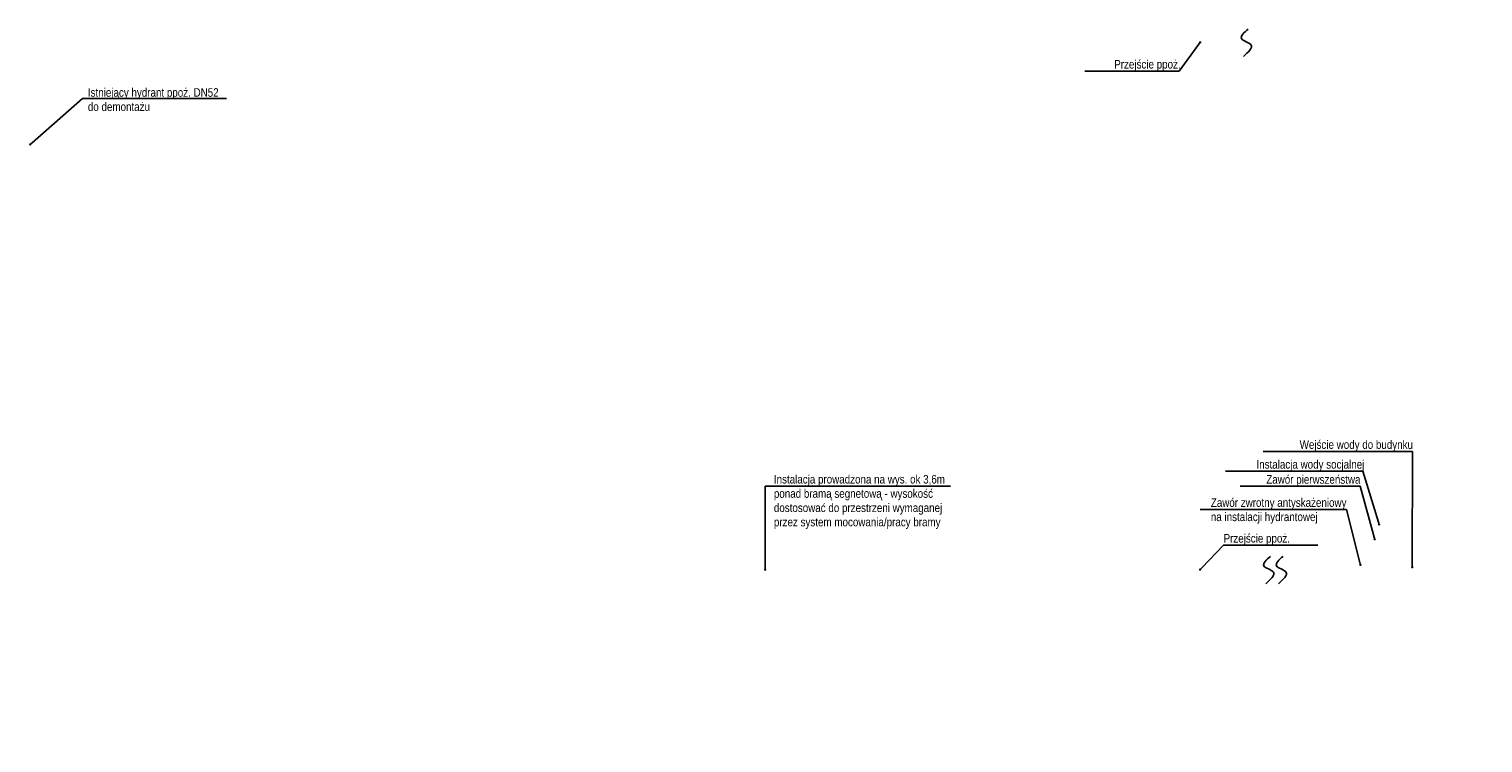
# Model space of a CAD drawing. Header units: centimetres. Extents: x -2715 to 104803, y -5579 to 32152.
# Tile 6 of 27: x 86707 to 89766, y -5579 to -4077. Entities that reach past the tile are written whole.
import ezdxf
from ezdxf import colors
from ezdxf.entities.mleader import LeaderData, LeaderLine
from ezdxf.lldxf.tags import DXFTag
from ezdxf.math import Vec2, Vec3

# ---------------------------------------------------------------- set-up
doc = ezdxf.new("R2010")
doc.units = ezdxf.units.CM
doc.header["$MEASUREMENT"] = 0
doc.layers.add('IS_Opis', color=140, linetype='SOLID')
doc.styles.get("Standard").update_dxf_attribs({"font": 'ARIALN.TTF'})
tags = doc.linetypes.add('SOLID', pattern=[10, 10, 0]).pattern_tags.tags
tags[6:7] = [DXFTag(74, 4), DXFTag(75, 0), DXFTag(340, '0'), DXFTag(46, 0.0), DXFTag(50, 0.0), DXFTag(44, 0.0), DXFTag(45, 0.0)]
tags[4:5] = [DXFTag(74, 4), DXFTag(75, 0), DXFTag(340, '0'), DXFTag(46, 0.0), DXFTag(50, 0.0), DXFTag(44, 0.0), DXFTag(45, 0.0)]

# ---------------------------------------------------------------- blocks, each defined once
blk = doc.blocks.new('_DOT')
at = {"color": 0, "linetype": 'ByBlock'}
blk.add_line((-0.5, 0), (-1, 0), dxfattribs=at)
at = {"color": 0, "linetype": 'ByBlock', "const_width": 0.5}
blk.add_lwpolyline([(-0.25, 0, 1), (0.25, 0, 1)], format="xyb", close=True, dxfattribs=at)

msp = doc.modelspace()

# ---------------------------------------------------------------- linework, layer by layer
at = {"layer": 'IS_Opis'}
for points in [[(89272.01, -4076.79), (89258.01, -4096.79), (89278.01, -4109.79), (89262.01, -4134.79)], [(89319.17, -5186.27), (89305.17, -5206.27), (89325.17, -5219.27), (89309.17, -5244.27)], [(89345.71, -5186.27), (89331.71, -5206.27), (89351.71, -5219.27), (89335.71, -5244.27)]]:
    msp.add_spline(points, degree=3, dxfattribs=at)

# ---------------------------------------------------------------- leaders
ml = msp.add_multileader_mtext('Standard', dxfattribs=at)
ml.set_content('Przejście ppoż.', color=256)
ml.set_leader_properties(color=256, linetype='ByLayer', lineweight=-1)
ml.set_arrow_properties(name='DOT')
ml.build(insert=Vec2(0, 0))
ml.multileader.update_dxf_attribs({"text_left_attachment_type": 6, "text_right_attachment_type": 6, "dogleg_length": 0.1, "arrow_head_size": 5})
ctx = ml.context
ctx.base_point, ctx.char_height, ctx.arrow_head_size, ctx.landing_gap_size, ctx.plane_origin = Vec3(88990.05, -4165.1), 18, 5, 0.3, Vec3(89064.07, -3993.53)
ctx.left_attachment, ctx.right_attachment = 6, 6
notes = []
notes.append((ctx, [(0, (1, 1, 0), (89127.23, -4165.1), (-1, 0), 0.0000028, [(0, [(89171.05, -4104.75)], 0, [])])]))
ctx.mtext.insert, ctx.mtext.width, ctx.mtext.flow_direction = Vec3(88990.35, -4141.82), 385.5482, 5
ml = msp.add_multileader_mtext('Standard', dxfattribs=at)
ml.set_content('Istniejący hydrant ppoż. DN52 do demontażu', color=256)
ml.set_leader_properties(color=256, linetype='ByLayer', lineweight=-1)
ml.set_arrow_properties(name='DOT')
ml.build(insert=Vec2(0, 0))
ml.multileader.update_dxf_attribs({"text_left_attachment_type": 6, "text_right_attachment_type": 6, "dogleg_length": 0.1, "arrow_head_size": 5})
ctx = ml.context
ctx.base_point, ctx.char_height, ctx.arrow_head_size, ctx.landing_gap_size, ctx.plane_origin = Vec3(86830.87, -4222.77), 18, 5, 0.3, Vec3(86795.23, -4152.2)
ctx.left_attachment, ctx.right_attachment = 6, 6
notes.append((ctx, [(0, (1, 1, 0), (86819.68, -4222.77), (1, 0), 11.18, [(0, [(86709.96, -4319.36)], 0, [])])]))
ctx.mtext.insert, ctx.mtext.width, ctx.mtext.flow_direction = Vec3(86831.17, -4201.17), 288.8318, 5
ml = msp.add_multileader_mtext('Standard', dxfattribs=at)
ml.set_content('Wejście wody do budynku', color=256)
ml.set_leader_properties(color=256, linetype='ByLayer', lineweight=-1)
ml.set_arrow_properties(name='DOT')
ml.build(insert=Vec2(0, 0))
ml.multileader.update_dxf_attribs({"text_left_attachment_type": 6, "text_right_attachment_type": 6, "dogleg_length": 0.1, "arrow_head_size": 5})
ctx = ml.context
ctx.base_point, ctx.char_height, ctx.arrow_head_size, ctx.landing_gap_size, ctx.plane_origin = Vec3(89380.2, -4965.36), 18, 5, 0.3, Vec3(89324.37, -4905.79)
ctx.left_attachment, ctx.right_attachment = 6, 6
notes.append((ctx, [(0, (1, 1, 0), (89617.54, -4965.36), (-1, 0), 0.0000028, [(0, [(89617.44, -5209.22)], 0, [])])]))
ctx.mtext.insert, ctx.mtext.width, ctx.mtext.flow_direction = Vec3(89380.5, -4942.09), 385.5482, 5
ml = msp.add_multileader_mtext('Standard', dxfattribs=at)
ml.set_content('Instalacja wody socjalnej', color=256)
ml.set_leader_properties(color=256, linetype='ByLayer', lineweight=-1)
ml.set_arrow_properties(name='DOT')
ml.build(insert=Vec2(0, 0))
ml.multileader.update_dxf_attribs({"text_left_attachment_type": 6, "text_right_attachment_type": 6, "dogleg_length": 0.1, "arrow_head_size": 5})
ctx = ml.context
ctx.base_point, ctx.char_height, ctx.arrow_head_size, ctx.landing_gap_size, ctx.plane_origin = Vec3(89289.34, -5006.94), 18, 5, 0.3, Vec3(89236.46, -4978.36)
ctx.left_attachment, ctx.right_attachment = 6, 6
notes.append((ctx, [(0, (1, 1, 0), (89513.7, -5006.94), (-1, 0), 0.1, [(0, [(89547.52, -5119.01)], 0, [])])]))
ctx.mtext.insert, ctx.mtext.width, ctx.mtext.flow_direction = Vec3(89289.64, -4983.66), 385.5482, 5
ml = msp.add_multileader_mtext('Standard', dxfattribs=at)
ml.set_content('\\pi0,l18;Instalacja prowadzona na wys. ok 3,6m ponad bramą segnetową - wysokość dostosować do przestrzeni wymaganej przez system mocowania/pracy bramy', color=256)
ml.set_leader_properties(color=256, linetype='ByLayer', lineweight=-1)
ml.set_arrow_properties(name='DOT')
ml.build(insert=Vec2(0, 0))
ml.multileader.update_dxf_attribs({"text_left_attachment_type": 6, "text_right_attachment_type": 6, "dogleg_length": 0.1, "arrow_head_size": 5})
ctx = ml.context
ctx.base_point, ctx.char_height, ctx.arrow_head_size, ctx.landing_gap_size, ctx.plane_origin = Vec3(88256.08, -5038.32), 18, 5, 0.3, Vec3(88100.09, -4978.74)
ctx.left_attachment, ctx.right_attachment = 6, 6
notes.append((ctx, [(0, (1, 1, 0), (88256.08, -5038.32), (1, 0), 0.0000028, [(0, [(88256.08, -5214.22)], 0, [])])]))
ctx.mtext.insert, ctx.mtext.width, ctx.mtext.flow_direction = Vec3(88256.38, -5015.04), 385.5482, 5
ml = msp.add_multileader_mtext('Standard', dxfattribs=at)
ml.set_content('Zawór pierwszeństwa', color=256)
ml.set_leader_properties(color=256, linetype='ByLayer', lineweight=-1)
ml.set_arrow_properties(name='DOT')
ml.build(insert=Vec2(0, 0))
ml.multileader.update_dxf_attribs({"text_left_attachment_type": 6, "text_right_attachment_type": 6, "dogleg_length": 0.1, "arrow_head_size": 5})
ctx = ml.context
ctx.base_point, ctx.char_height, ctx.arrow_head_size, ctx.landing_gap_size, ctx.plane_origin = Vec3(89309.92, -5038.45), 18, 5, 0.3, Vec3(89215.33, -5025.88)
ctx.left_attachment, ctx.right_attachment = 6, 6
notes.append((ctx, [(0, (1, 1, 0), (89507.58, -5038.45), (-1, 0), 0.1, [(0, [(89538.28, -5150.43)], 0, [])])]))
ctx.mtext.insert, ctx.mtext.width, ctx.mtext.flow_direction = Vec3(89310.22, -5015.46), 385.5482, 5
ml = msp.add_multileader_mtext('Standard', dxfattribs=at)
ml.set_content('Zawór zwrotny antyskażeniowy na instalacji hydrantowej', color=256)
ml.set_leader_properties(color=256, linetype='ByLayer', lineweight=-1)
ml.set_arrow_properties(name='DOT')
ml.build(insert=Vec2(0, 0))
ml.multileader.update_dxf_attribs({"text_left_attachment_type": 6, "text_right_attachment_type": 6, "dogleg_length": 0.1, "arrow_head_size": 5})
ctx = ml.context
ctx.base_point, ctx.char_height, ctx.arrow_head_size, ctx.landing_gap_size, ctx.plane_origin = Vec3(89193.36, -5087.39), 18, 5, 0.3, Vec3(89186.66, -5020.81)
ctx.left_attachment, ctx.right_attachment = 6, 6
notes.append((ctx, [(0, (1, 1, 0), (89478.91, -5087.39), (-1, 0), 0.1, [(0, [(89508.32, -5204.22)], 0, [])])]))
ctx.mtext.insert, ctx.mtext.width, ctx.mtext.flow_direction = Vec3(89193.66, -5064.11), 304.1028, 5
ml = msp.add_multileader_mtext('Standard', dxfattribs=at)
ml.set_content('Przejście ppoż.', color=256)
ml.set_leader_properties(color=256, linetype='ByLayer', lineweight=-1)
ml.set_arrow_properties(name='DOT')
ml.build(insert=Vec2(0, 0))
ml.multileader.update_dxf_attribs({"text_left_attachment_type": 6, "text_right_attachment_type": 6, "dogleg_length": 0.1, "arrow_head_size": 5})
ctx = ml.context
ctx.base_point, ctx.char_height, ctx.arrow_head_size, ctx.landing_gap_size, ctx.plane_origin = Vec3(89220.05, -5162.58), 18, 5, 0.3, Vec3(89064.07, -5103)
ctx.left_attachment, ctx.right_attachment = 6, 6
notes.append((ctx, [(0, (1, 1, 0), (89220.05, -5162.58), (1, 0), 0.0000028, [(0, [(89171.05, -5214.22)], 0, [])])]))
ctx.mtext.insert, ctx.mtext.width, ctx.mtext.flow_direction = Vec3(89220.35, -5139.3), 385.5482, 5
for ctx, leaders in notes:
    for number, flags, end, landing, length, lines in leaders:
        leader = LeaderData()
        leader.index, (leader.has_last_leader_line, leader.has_dogleg_vector, leader.attachment_direction) = number, flags
        leader.last_leader_point, leader.dogleg_vector, leader.dogleg_length = Vec3(end), Vec3(landing), length
        for number, points, colour, breaks in lines:
            line = LeaderLine()
            line.index, line.vertices, line.color, line.breaks = number, Vec3.list(points), colors.encode_raw_color(colour), breaks
            leader.lines.append(line)
        ctx.leaders.append(leader)

doc.saveas('drawing.dxf')
